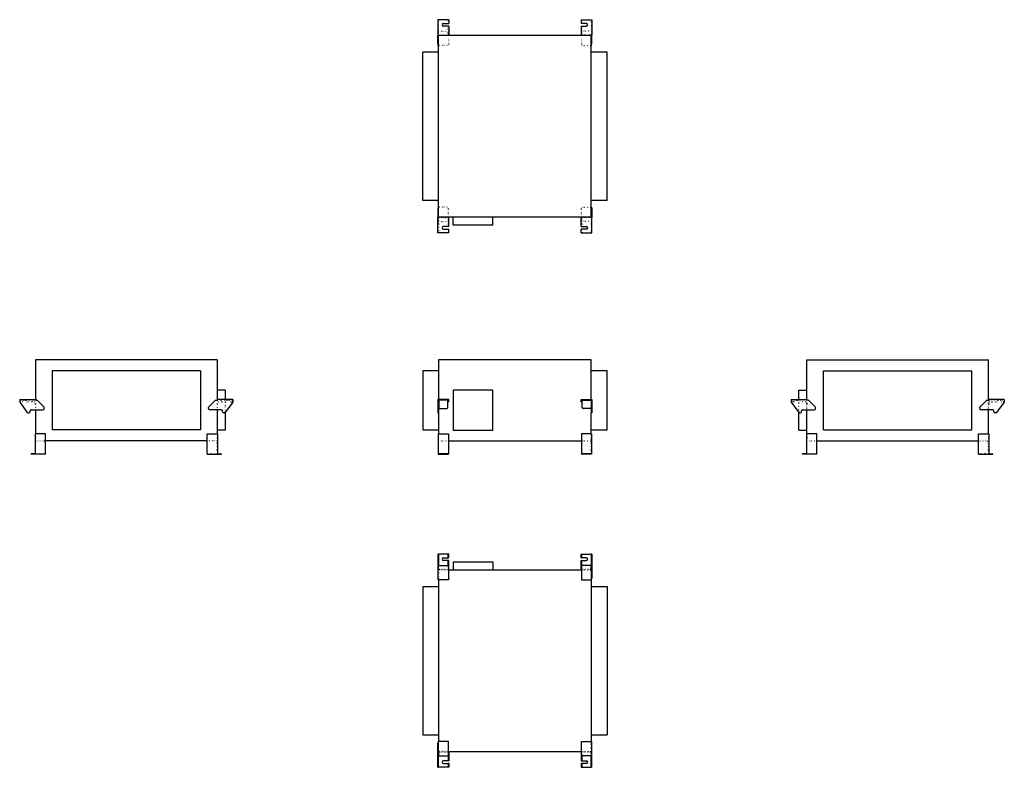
# Model space of a CAD drawing. Extents: x 46 to 542, y 27 to 403.
import ezdxf

# ---------------------------------------------------------------- set-up
doc = ezdxf.new("R2010")
doc.units = 0
doc.linetypes.add('DOT2', pattern=[0.635, 0, -0.635])
doc.layers.get('0').update_dxf_attribs({"linetype": 'CONTINUOUS'})

msp = doc.modelspace()

# ---------------------------------------------------------------- linework, layer by layer
at = {"color": 7, "linetype": 'CONTINUOUS'}
for p, q in [((262.36, 403.06), (256.96, 403.06)), ((256.96, 403.06), (256.96, 395.2)), ((262.36, 403.06), (262.36, 401.18)), ((329.1, 403.06), (329.1, 401.18)), ((329.1, 403.06), (334.5, 403.06)), ((334.5, 403.06), (334.5, 395.2)), ((259.78, 401.18), (262.36, 401.18)), ((262.36, 399.83), (259.78, 399.83)), ((262.36, 399.83), (262.36, 395.2)), ((331.68, 401.18), (329.1, 401.18)), ((329.1, 399.83), (329.1, 395.2)), ((329.1, 399.83), (331.68, 399.83)), ((256.96, 395.2), (257.38, 395.2)), ((256.96, 394.45), (256.96, 395.2)), ((256.96, 394.09), (256.96, 394.45)), ((256.96, 390.88), (256.96, 394.09)), ((257.28, 395.08), (257.28, 395.2)), ((334.18, 395.08), (257.28, 395.08)), ((257.28, 303.68), (257.28, 395.08)), ((257.38, 395.08), (257.38, 395.2)), ((261.94, 395.2), (262.36, 395.2)), ((261.94, 395.08), (261.94, 395.2)), ((262.28, 395.2), (262.28, 395.08)), ((329.52, 395.2), (329.1, 395.2)), ((329.18, 395.2), (329.18, 395.08)), ((329.52, 395.08), (329.52, 395.2)), ((334.5, 395.2), (334.08, 395.2)), ((334.08, 395.08), (334.08, 395.2)), ((334.18, 395.08), (334.18, 395.2)), ((334.18, 303.68), (334.18, 395.08)), ((334.5, 394.45), (334.5, 395.2)), ((334.5, 394.09), (334.5, 394.45)), ((334.5, 390.88), (334.5, 394.09)), ((249.28, 311.98), (249.28, 386.78)), ((257.28, 386.78), (249.28, 386.78)), ((256.96, 390.74), (256.96, 390.88)), ((256.96, 390.74), (257.28, 390.74)), ((257.12, 390.08), (257.12, 390.74)), ((257.12, 390.08), (257.28, 390.08)), ((334.5, 390.74), (334.18, 390.74)), ((334.34, 390.08), (334.18, 390.08)), ((342.18, 386.78), (334.18, 386.78)), ((334.34, 390.08), (334.34, 390.74)), ((334.5, 390.74), (334.5, 390.88)), ((342.18, 311.98), (342.18, 386.78)), ((257.28, 311.98), (249.28, 311.98)), ((256.96, 308.02), (257.28, 308.02)), ((256.96, 308.02), (256.96, 307.87)), ((256.96, 307.87), (256.96, 304.66)), ((257.12, 308.68), (257.12, 308.02)), ((257.12, 308.68), (257.28, 308.68)), ((342.18, 311.98), (334.18, 311.98)), ((334.34, 308.68), (334.18, 308.68)), ((334.5, 308.02), (334.18, 308.02)), ((334.34, 308.68), (334.34, 308.02)), ((334.5, 308.02), (334.5, 307.87)), ((334.5, 307.87), (334.5, 304.66)), ((256.96, 304.66), (256.96, 304.31)), ((256.96, 304.31), (256.96, 303.56)), ((256.96, 303.56), (257.38, 303.56)), ((256.96, 295.7), (256.96, 303.56)), ((334.18, 303.68), (257.28, 303.68)), ((257.28, 303.68), (257.28, 303.56)), ((257.38, 303.68), (257.38, 303.56)), ((261.94, 303.68), (261.94, 303.56)), ((261.94, 303.56), (262.36, 303.56)), ((262.28, 303.56), (262.28, 303.68)), ((262.36, 298.92), (262.36, 303.56)), ((264.58, 299.58), (264.58, 303.68)), ((284.58, 299.58), (284.58, 303.68)), ((329.1, 298.92), (329.1, 303.56)), ((329.52, 303.56), (329.1, 303.56)), ((329.18, 303.56), (329.18, 303.68)), ((329.52, 303.68), (329.52, 303.56)), ((334.08, 303.68), (334.08, 303.56)), ((334.5, 303.56), (334.08, 303.56)), ((334.18, 303.68), (334.18, 303.56)), ((334.5, 304.66), (334.5, 304.31)), ((334.5, 304.31), (334.5, 303.56)), ((334.5, 295.7), (334.5, 303.56)), ((262.36, 298.92), (259.78, 298.92)), ((259.78, 297.57), (262.36, 297.57)), ((262.36, 295.7), (262.36, 297.57)), ((284.58, 299.58), (264.58, 299.58)), ((329.1, 298.92), (331.68, 298.92)), ((329.1, 295.7), (329.1, 297.57)), ((331.68, 297.57), (329.1, 297.57)), ((262.36, 295.7), (256.96, 295.7)), ((329.1, 295.7), (334.5, 295.7)), ((145.71, 231.9), (54.31, 231.9)), ((54.31, 231.9), (54.31, 211.48)), ((145.71, 231.9), (145.71, 211.48)), ((257.28, 231.9), (257.28, 211.8)), ((334.18, 231.9), (257.28, 231.9)), ((334.18, 211.8), (334.18, 231.9)), ((442.75, 211.48), (442.75, 231.9)), ((442.75, 231.9), (534.15, 231.9)), ((534.15, 211.48), (534.15, 231.9)), ((137.41, 226.38), (62.61, 226.38)), ((62.61, 226.38), (62.61, 196.58)), ((137.41, 226.38), (137.41, 196.58)), ((257.28, 226.38), (249.28, 226.38)), ((249.28, 226.38), (249.28, 196.58)), ((342.18, 226.38), (334.18, 226.38)), ((342.18, 196.58), (342.18, 226.38)), ((451.05, 196.58), (451.05, 226.38)), ((451.05, 226.38), (525.85, 226.38)), ((525.85, 196.58), (525.85, 226.38)), ((149.81, 216.56), (145.71, 216.56)), ((149.81, 216.56), (149.81, 211.8)), ((264.58, 216.56), (264.58, 196.36)), ((284.58, 216.56), (264.58, 216.56)), ((284.58, 196.36), (284.58, 216.56)), ((438.65, 211.8), (438.65, 216.56)), ((438.65, 216.56), (442.75, 216.56)), ((46.33, 211.8), (46.33, 210.76)), ((46.33, 211.8), (54.19, 211.8)), ((46.43, 210.47), (50.18, 205.3)), ((54.19, 211.8), (54.19, 211.48)), ((54.31, 211.8), (54.19, 211.8)), ((54.95, 211.48), (54.19, 211.48)), ((58.51, 208.12), (55.3, 211.33)), ((141.52, 208.12), (144.73, 211.33)), ((145.08, 211.48), (145.83, 211.48)), ((145.71, 211.8), (145.83, 211.8)), ((145.83, 211.8), (145.83, 211.48)), ((153.69, 211.8), (145.83, 211.8)), ((153.6, 210.47), (149.84, 205.3)), ((153.69, 211.8), (153.69, 210.76)), ((256.96, 211.8), (256.96, 210.76)), ((262.36, 211.8), (256.96, 211.8)), ((256.96, 210.76), (256.96, 210.47)), ((256.96, 210.47), (256.96, 205.3)), ((262.04, 211.48), (257.28, 211.48)), ((257.28, 211.48), (257.28, 210.76)), ((257.28, 210.76), (257.28, 210.47)), ((257.28, 210.47), (257.28, 205.3)), ((257.38, 211.48), (257.38, 207.9)), ((261.94, 207.9), (261.94, 211.48)), ((262.04, 211.23), (262.04, 211.48)), ((262.04, 210.73), (262.04, 211.23)), ((262.36, 210.73), (262.04, 210.73)), ((262.36, 211.23), (262.36, 211.8)), ((262.36, 210.73), (262.36, 211.23)), ((329.1, 211.23), (329.1, 211.8)), ((329.1, 211.8), (334.5, 211.8)), ((329.1, 210.73), (329.1, 211.23)), ((329.1, 210.73), (329.42, 210.73)), ((329.42, 211.48), (334.18, 211.48)), ((329.42, 211.23), (329.42, 211.48)), ((329.42, 210.73), (329.42, 211.23)), ((329.52, 207.9), (329.52, 211.48)), ((334.08, 211.48), (334.08, 207.9)), ((334.18, 211.48), (334.18, 210.76)), ((334.18, 210.76), (334.18, 210.47)), ((334.18, 210.47), (334.18, 205.3)), ((334.5, 211.8), (334.5, 210.76)), ((334.5, 210.76), (334.5, 210.47)), ((334.5, 210.47), (334.5, 205.3)), ((434.77, 211.8), (434.77, 210.76)), ((434.77, 211.8), (442.63, 211.8)), ((434.87, 210.47), (438.62, 205.3)), ((442.63, 211.8), (442.63, 211.48)), ((442.75, 211.8), (442.63, 211.8)), ((443.39, 211.48), (442.63, 211.48)), ((446.95, 208.12), (443.74, 211.33)), ((529.96, 208.12), (533.17, 211.33)), ((533.52, 211.48), (534.27, 211.48)), ((534.15, 211.8), (534.27, 211.8)), ((534.27, 211.8), (534.27, 211.48)), ((542.13, 211.8), (534.27, 211.8)), ((542.04, 210.47), (538.28, 205.3)), ((542.13, 211.8), (542.13, 210.76)), ((50.59, 205.1), (51.03, 205.1)), ((51.53, 205.6), (51.53, 206.1)), ((52.03, 206.6), (57.85, 206.6)), ((54.31, 206.6), (54.31, 194.56)), ((58.65, 207.4), (58.65, 207.77)), ((141.37, 207.4), (141.37, 207.77)), ((147.99, 206.6), (142.17, 206.6)), ((145.71, 206.6), (145.71, 194.56)), ((148.49, 205.6), (148.49, 206.1)), ((149.44, 205.1), (148.99, 205.1)), ((149.81, 205.27), (149.81, 196.36)), ((256.96, 205.3), (256.96, 205.1)), ((256.96, 205.1), (257.28, 205.1)), ((257.28, 205.3), (257.28, 205.1)), ((257.28, 205.1), (257.28, 194.56)), ((257.88, 207.4), (261.44, 207.4)), ((333.58, 207.4), (330.02, 207.4)), ((334.18, 205.3), (334.18, 205.1)), ((334.5, 205.1), (334.18, 205.1)), ((334.18, 194.56), (334.18, 205.1)), ((334.5, 205.3), (334.5, 205.1)), ((438.65, 196.36), (438.65, 205.27)), ((439.03, 205.1), (439.47, 205.1)), ((439.97, 205.6), (439.97, 206.1)), ((440.47, 206.6), (446.29, 206.6)), ((442.75, 194.56), (442.75, 206.6)), ((447.09, 207.4), (447.09, 207.77)), ((529.81, 207.4), (529.81, 207.77)), ((536.43, 206.6), (530.61, 206.6)), ((534.15, 194.56), (534.15, 206.6)), ((536.93, 205.6), (536.93, 206.1)), ((537.88, 205.1), (537.43, 205.1)), ((54.15, 194.56), (54.15, 184.4)), ((59.31, 194.56), (54.15, 194.56)), ((59.31, 184.4), (59.31, 194.56)), ((137.41, 196.58), (62.61, 196.58)), ((140.71, 194.56), (145.87, 194.56)), ((140.71, 184.4), (140.71, 194.56)), ((149.81, 196.36), (145.71, 196.36)), ((145.87, 194.56), (145.87, 184.4)), ((249.28, 196.58), (257.28, 196.58)), ((257.12, 194.56), (257.12, 184.4)), ((257.12, 194.56), (262.28, 194.56)), ((262.28, 194.56), (262.28, 184.56)), ((264.58, 196.36), (284.58, 196.36)), ((329.18, 194.56), (329.18, 184.56)), ((334.34, 194.56), (329.18, 194.56)), ((334.18, 196.58), (342.18, 196.58)), ((334.34, 194.56), (334.34, 184.4)), ((438.65, 196.36), (442.75, 196.36)), ((442.59, 194.56), (442.59, 184.4)), ((447.75, 194.56), (442.59, 194.56)), ((447.75, 184.4), (447.75, 194.56)), ((451.05, 196.58), (525.85, 196.58)), ((529.15, 194.56), (534.31, 194.56)), ((529.15, 184.4), (529.15, 194.56)), ((534.31, 194.56), (534.31, 184.4)), ((140.71, 191), (59.31, 191)), ((262.28, 191), (329.18, 191)), ((447.75, 191), (529.15, 191)), ((52.15, 184.4), (52.15, 184.56)), ((54.15, 184.56), (52.15, 184.56)), ((54.15, 184.4), (52.15, 184.4)), ((59.31, 184.4), (54.15, 184.4)), ((140.71, 184.4), (145.87, 184.4)), ((145.87, 184.56), (147.87, 184.56)), ((145.87, 184.4), (147.87, 184.4)), ((147.87, 184.4), (147.87, 184.56)), ((257.12, 184.4), (257.28, 184.4)), ((257.28, 184.56), (262.28, 184.56)), ((257.28, 184.4), (257.28, 184.56)), ((257.28, 184.56), (257.28, 184.56)), ((262.28, 184.56), (257.28, 184.56)), ((257.28, 184.4), (262.28, 184.4)), ((262.28, 184.4), (262.28, 184.56)), ((334.18, 184.56), (329.18, 184.56)), ((329.18, 184.4), (329.18, 184.56)), ((329.18, 184.56), (334.18, 184.56)), ((334.18, 184.4), (329.18, 184.4)), ((334.18, 184.4), (334.18, 184.56)), ((334.18, 184.56), (334.18, 184.56)), ((334.34, 184.4), (334.18, 184.4)), ((440.59, 184.4), (440.59, 184.56)), ((442.59, 184.56), (440.59, 184.56)), ((442.59, 184.4), (440.59, 184.4)), ((447.75, 184.4), (442.59, 184.4)), ((529.15, 184.4), (534.31, 184.4)), ((534.31, 184.56), (536.31, 184.56)), ((534.31, 184.4), (536.31, 184.4)), ((536.31, 184.4), (536.31, 184.56)), ((256.96, 134.08), (257.28, 134.08)), ((256.96, 134.08), (256.96, 133.99)), ((256.96, 133.99), (256.96, 130.23)), ((257.28, 134.08), (257.28, 133.99)), ((262.04, 134.08), (257.28, 134.08)), ((257.28, 133.99), (257.28, 130.23)), ((262.36, 134.08), (262.04, 134.08)), ((262.04, 133.58), (262.04, 134.08)), ((262.36, 133.58), (262.36, 134.08)), ((329.1, 134.08), (329.42, 134.08)), ((329.1, 133.58), (329.1, 134.08)), ((329.42, 133.58), (329.42, 134.08)), ((329.42, 134.08), (334.18, 134.08)), ((334.5, 134.08), (334.18, 134.08)), ((334.18, 134.08), (334.18, 133.99)), ((334.18, 133.99), (334.18, 130.23)), ((334.5, 134.08), (334.5, 133.99)), ((334.5, 133.99), (334.5, 130.23)), ((256.96, 130.23), (256.96, 129.83)), ((256.96, 129.83), (256.96, 129.38)), ((256.96, 129.38), (256.96, 128.88)), ((257.28, 130.23), (257.28, 129.83)), ((257.28, 129.83), (257.28, 129.38)), ((257.28, 129.38), (257.28, 128.88)), ((259.78, 132.21), (262.04, 132.21)), ((262.04, 130.86), (259.78, 130.86)), ((262.04, 132.71), (262.04, 133.58)), ((262.04, 132.21), (262.04, 132.71)), ((262.36, 132.21), (262.04, 132.21)), ((262.36, 130.86), (262.04, 130.86)), ((262.04, 130.36), (262.04, 130.86)), ((262.04, 128.26), (262.04, 130.36)), ((262.36, 132.71), (262.36, 133.58)), ((262.36, 132.21), (262.36, 132.71)), ((262.36, 130.36), (262.36, 130.86)), ((262.36, 126.72), (262.36, 130.36)), ((264.58, 130.2), (284.58, 130.2)), ((264.58, 130.2), (264.58, 126.1)), ((284.58, 130.2), (284.58, 126.1)), ((329.1, 132.71), (329.1, 133.58)), ((329.1, 132.21), (329.1, 132.71)), ((329.1, 132.21), (329.42, 132.21)), ((329.1, 130.86), (329.42, 130.86)), ((329.1, 130.36), (329.1, 130.86)), ((329.1, 126.72), (329.1, 130.36)), ((329.42, 132.71), (329.42, 133.58)), ((329.42, 132.21), (329.42, 132.71)), ((331.68, 132.21), (329.42, 132.21)), ((329.42, 130.36), (329.42, 130.86)), ((329.42, 130.86), (331.68, 130.86)), ((329.42, 128.26), (329.42, 130.36)), ((334.18, 130.23), (334.18, 129.83)), ((334.18, 129.83), (334.18, 129.38)), ((334.18, 129.38), (334.18, 128.88)), ((334.5, 130.23), (334.5, 129.83)), ((334.5, 129.83), (334.5, 129.38)), ((334.5, 129.38), (334.5, 128.88)), ((256.96, 128.88), (257.28, 128.88)), ((256.96, 128.88), (256.96, 128.38)), ((256.96, 128.38), (256.96, 122.56)), ((257.12, 121.1), (257.12, 126.26)), ((257.12, 126.26), (257.28, 126.26)), ((257.28, 128.88), (257.28, 128.38)), ((257.28, 128.38), (257.28, 128.26)), ((257.28, 126.26), (257.28, 128.26)), ((257.28, 128.26), (262.28, 128.26)), ((262.28, 128.26), (262.28, 121.1)), ((262.36, 126.22), (262.28, 126.22)), ((262.28, 126.1), (329.18, 126.1)), ((262.36, 126.22), (262.36, 126.72)), ((329.1, 126.22), (329.1, 126.72)), ((329.1, 126.22), (329.18, 126.22)), ((329.18, 128.26), (329.18, 121.1)), ((334.18, 128.26), (329.18, 128.26)), ((334.5, 128.88), (334.18, 128.88)), ((334.18, 128.88), (334.18, 128.38)), ((334.18, 128.38), (334.18, 128.26)), ((334.18, 126.26), (334.18, 128.26)), ((334.34, 126.26), (334.18, 126.26)), ((334.34, 121.1), (334.34, 126.26)), ((334.5, 128.88), (334.5, 128.38)), ((334.5, 128.38), (334.5, 122.56)), ((256.96, 122.56), (256.96, 121.76)), ((256.96, 121.76), (257.12, 121.76)), ((262.28, 121.1), (257.12, 121.1)), ((257.28, 121.1), (257.28, 39.7)), ((329.18, 121.1), (334.34, 121.1)), ((334.18, 121.1), (334.18, 39.7)), ((334.5, 121.76), (334.34, 121.76)), ((334.5, 122.56), (334.5, 121.76)), ((249.28, 117.8), (257.28, 117.8)), ((249.28, 117.8), (249.28, 43)), ((334.18, 117.8), (342.18, 117.8)), ((342.18, 117.8), (342.18, 43)), ((249.28, 43), (257.28, 43)), ((257.12, 39.7), (257.12, 34.54)), ((262.28, 39.7), (257.12, 39.7)), ((262.28, 32.54), (262.28, 39.7)), ((329.18, 32.54), (329.18, 39.7)), ((329.18, 39.7), (334.34, 39.7)), ((334.18, 43), (342.18, 43)), ((334.34, 39.7), (334.34, 34.54)), ((256.96, 39.04), (257.12, 39.04)), ((256.96, 38.24), (256.96, 39.04)), ((256.96, 32.42), (256.96, 38.24)), ((334.5, 39.04), (334.34, 39.04)), ((334.5, 38.24), (334.5, 39.04)), ((334.5, 32.42), (334.5, 38.24)), ((256.96, 31.92), (256.96, 32.42)), ((256.96, 31.92), (257.28, 31.92)), ((256.96, 31.42), (256.96, 31.92)), ((256.96, 30.98), (256.96, 31.42)), ((256.96, 30.57), (256.96, 30.98)), ((256.96, 26.82), (256.96, 30.57)), ((257.12, 34.54), (257.28, 34.54)), ((257.28, 34.54), (257.28, 32.54)), ((257.28, 32.54), (262.28, 32.54)), ((257.28, 32.42), (257.28, 32.54)), ((257.28, 31.92), (257.28, 32.42)), ((257.28, 31.42), (257.28, 31.92)), ((257.28, 30.98), (257.28, 31.42)), ((257.28, 30.57), (257.28, 30.98)), ((257.28, 26.82), (257.28, 30.57)), ((262.04, 29.95), (259.78, 29.95)), ((262.04, 32.54), (262.04, 30.45)), ((262.04, 30.45), (262.04, 29.95)), ((262.36, 29.95), (262.04, 29.95)), ((262.28, 34.7), (329.18, 34.7)), ((262.36, 34.58), (262.28, 34.58)), ((262.36, 34.58), (262.36, 34.08)), ((262.36, 34.08), (262.36, 30.45)), ((262.36, 30.45), (262.36, 29.95)), ((329.1, 34.58), (329.18, 34.58)), ((329.1, 34.58), (329.1, 34.08)), ((329.1, 34.08), (329.1, 30.45)), ((329.1, 30.45), (329.1, 29.95)), ((329.1, 29.95), (329.42, 29.95)), ((334.18, 32.54), (329.18, 32.54)), ((329.42, 32.54), (329.42, 30.45)), ((329.42, 30.45), (329.42, 29.95)), ((329.42, 29.95), (331.68, 29.95)), ((334.18, 34.54), (334.18, 32.54)), ((334.34, 34.54), (334.18, 34.54)), ((334.18, 32.42), (334.18, 32.54)), ((334.18, 31.92), (334.18, 32.42)), ((334.5, 31.92), (334.18, 31.92)), ((334.18, 31.42), (334.18, 31.92)), ((334.18, 30.98), (334.18, 31.42)), ((334.18, 30.57), (334.18, 30.98)), ((334.18, 26.82), (334.18, 30.57)), ((334.5, 31.92), (334.5, 32.42)), ((334.5, 31.42), (334.5, 31.92)), ((334.5, 30.98), (334.5, 31.42)), ((334.5, 30.57), (334.5, 30.98)), ((334.5, 26.82), (334.5, 30.57)), ((256.96, 26.72), (256.96, 26.82)), ((256.96, 26.72), (257.28, 26.72)), ((257.28, 26.72), (257.28, 26.82)), ((262.04, 26.72), (257.28, 26.72)), ((259.78, 28.6), (262.04, 28.6)), ((262.36, 28.6), (262.04, 28.6)), ((262.04, 28.6), (262.04, 28.1)), ((262.04, 28.1), (262.04, 27.22)), ((262.04, 27.22), (262.04, 26.72)), ((262.36, 26.72), (262.04, 26.72)), ((262.36, 28.6), (262.36, 28.1)), ((262.36, 28.1), (262.36, 27.22)), ((262.36, 27.22), (262.36, 26.72)), ((329.1, 28.6), (329.42, 28.6)), ((329.1, 28.6), (329.1, 28.1)), ((329.1, 28.1), (329.1, 27.22)), ((329.1, 27.22), (329.1, 26.72)), ((329.1, 26.72), (329.42, 26.72)), ((329.42, 28.6), (329.42, 28.1)), ((331.68, 28.6), (329.42, 28.6)), ((329.42, 28.1), (329.42, 27.22)), ((329.42, 27.22), (329.42, 26.72)), ((329.42, 26.72), (334.18, 26.72)), ((334.18, 26.72), (334.18, 26.82)), ((334.5, 26.72), (334.18, 26.72)), ((334.5, 26.72), (334.5, 26.82))]:
    msp.add_line(p, q, dxfattribs=at)
at = {"color": 7, "linetype": 'DOT2'}
for p, q in [((257.28, 395.2), (257.28, 403.06)), ((262.04, 401.18), (262.04, 403.06)), ((329.42, 401.18), (329.42, 403.06)), ((334.18, 403.06), (334.18, 395.2)), ((256.96, 397.86), (257.28, 397.86)), ((257.28, 397.24), (262.28, 397.24)), ((262.04, 395.2), (262.04, 399.83)), ((262.28, 397.24), (262.28, 395.24)), ((329.18, 397.24), (329.18, 395.24)), ((334.18, 397.24), (329.18, 397.24)), ((329.42, 395.2), (329.42, 399.83)), ((334.5, 397.86), (334.18, 397.86)), ((257.12, 390.74), (257.12, 395.24)), ((257.12, 395.24), (262.28, 395.24)), ((257.38, 395.2), (261.94, 395.2)), ((262.28, 395.24), (262.28, 395.2)), ((262.28, 395.08), (262.28, 390.08)), ((329.18, 395.24), (329.18, 395.2)), ((334.34, 395.24), (329.18, 395.24)), ((329.18, 395.08), (329.18, 390.08)), ((329.52, 395.2), (334.08, 395.2)), ((334.34, 390.74), (334.34, 395.24)), ((262.28, 390.08), (257.28, 390.08)), ((329.18, 390.08), (334.18, 390.08)), ((257.12, 308.02), (257.12, 303.52)), ((262.28, 308.68), (257.28, 308.68)), ((262.28, 303.68), (262.28, 308.68)), ((329.18, 303.68), (329.18, 308.68)), ((329.18, 308.68), (334.18, 308.68)), ((334.34, 308.02), (334.34, 303.52)), ((257.12, 303.52), (262.28, 303.52)), ((257.28, 303.56), (257.28, 295.7)), ((261.94, 303.56), (257.38, 303.56)), ((262.04, 303.56), (262.04, 298.92)), ((262.28, 303.52), (262.28, 303.56)), ((262.28, 301.52), (262.28, 303.52)), ((329.18, 303.52), (329.18, 303.56)), ((334.34, 303.52), (329.18, 303.52)), ((329.18, 301.52), (329.18, 303.52)), ((329.42, 303.56), (329.42, 298.92)), ((334.08, 303.56), (329.52, 303.56)), ((334.18, 303.56), (334.18, 295.7)), ((256.96, 300.9), (257.28, 300.9)), ((257.28, 301.52), (262.28, 301.52)), ((262.04, 297.57), (262.04, 295.7)), ((334.18, 301.52), (329.18, 301.52)), ((329.42, 297.57), (329.42, 295.7)), ((334.5, 300.9), (334.18, 300.9)), ((54.19, 211.48), (46.33, 211.48)), ((47.71, 210.73), (46.83, 210.73)), ((48.21, 211.8), (48.21, 211.48)), ((48.21, 211.48), (48.21, 211.23)), ((49.56, 211.8), (49.56, 211.48)), ((49.56, 211.23), (49.56, 211.48)), ((53.69, 210.73), (50.06, 210.73)), ((54.19, 211.48), (54.19, 207.9)), ((54.31, 211.48), (54.31, 206.6)), ((145.71, 211.48), (145.71, 206.6)), ((145.83, 211.48), (153.69, 211.48)), ((145.83, 211.48), (145.83, 207.9)), ((146.33, 210.73), (149.97, 210.73)), ((149.81, 211.8), (149.81, 205.27)), ((150.47, 211.8), (150.47, 211.48)), ((150.47, 211.23), (150.47, 211.48)), ((151.82, 211.8), (151.82, 211.48)), ((151.82, 211.48), (151.82, 211.23)), ((152.32, 210.73), (153.19, 210.73)), ((256.96, 211.48), (257.28, 211.48)), ((257.28, 211.8), (257.28, 211.48)), ((257.38, 211.8), (257.38, 211.48)), ((259.1, 211.8), (259.1, 211.48)), ((261.94, 211.48), (261.94, 211.8)), ((329.52, 211.48), (329.52, 211.8)), ((332.35, 211.48), (332.35, 211.8)), ((334.08, 211.8), (334.08, 211.48)), ((334.18, 211.48), (334.18, 211.8)), ((334.5, 211.48), (334.18, 211.48)), ((442.63, 211.48), (434.77, 211.48)), ((436.15, 210.73), (435.27, 210.73)), ((436.65, 211.8), (436.65, 211.48)), ((436.65, 211.48), (436.65, 211.23)), ((438, 211.8), (438, 211.48)), ((438, 211.23), (438, 211.48)), ((442.13, 210.73), (438.5, 210.73)), ((438.65, 205.27), (438.65, 211.8)), ((442.63, 211.48), (442.63, 207.9)), ((442.75, 206.6), (442.75, 211.48)), ((534.15, 206.6), (534.15, 211.48)), ((542.13, 211.48), (534.27, 211.48)), ((534.27, 211.48), (534.27, 207.9)), ((534.77, 210.73), (538.41, 210.73)), ((538.91, 211.8), (538.91, 211.48)), ((538.91, 211.23), (538.91, 211.48)), ((540.26, 211.8), (540.26, 211.48)), ((540.26, 211.48), (540.26, 211.23)), ((540.76, 210.73), (541.63, 210.73)), ((54.19, 207.9), (54.19, 207.4)), ((54.31, 207.4), (54.19, 207.4)), ((145.71, 207.4), (145.83, 207.4)), ((145.83, 207.9), (145.83, 207.4)), ((256.96, 206.6), (257.28, 206.6)), ((334.5, 206.6), (334.18, 206.6)), ((442.63, 207.9), (442.63, 207.4)), ((442.75, 207.4), (442.63, 207.4)), ((534.15, 207.4), (534.27, 207.4)), ((534.27, 207.9), (534.27, 207.4)), ((54.31, 194.56), (54.31, 191)), ((145.71, 194.56), (145.71, 191)), ((257.28, 191), (257.28, 194.56)), ((334.18, 191), (334.18, 194.56)), ((442.75, 194.56), (442.75, 191)), ((534.15, 194.56), (534.15, 191)), ((54.31, 184.56), (54.31, 191)), ((54.31, 191), (59.31, 191)), ((145.71, 191), (140.71, 191)), ((145.71, 184.56), (145.71, 191)), ((257.28, 184.56), (257.28, 191)), ((257.28, 191), (262.28, 191)), ((329.18, 191), (334.18, 191)), ((334.18, 184.56), (334.18, 191)), ((442.75, 191), (447.75, 191)), ((442.75, 184.56), (442.75, 191)), ((529.15, 191), (534.15, 191)), ((534.15, 184.56), (534.15, 191)), ((54.15, 184.56), (54.31, 184.56)), ((54.15, 184.56), (59.31, 184.56)), ((145.87, 184.56), (140.71, 184.56)), ((145.87, 184.56), (145.71, 184.56)), ((442.59, 184.56), (447.75, 184.56)), ((442.59, 184.56), (442.75, 184.56)), ((534.31, 184.56), (529.15, 184.56)), ((534.31, 184.56), (534.15, 184.56)), ((256.96, 126.22), (257.28, 126.22)), ((257.28, 126.26), (257.28, 121.1)), ((262.28, 126.26), (257.28, 126.26)), ((257.28, 126.22), (257.38, 126.22)), ((262.28, 126.1), (257.28, 126.1)), ((257.38, 126.22), (257.88, 126.22)), ((257.38, 126.1), (257.38, 126.22)), ((257.88, 126.22), (261.44, 126.22)), ((261.44, 126.22), (261.94, 126.22)), ((261.94, 126.1), (261.94, 126.22)), ((261.94, 126.22), (262.04, 126.22)), ((262.04, 126.72), (262.04, 128.26)), ((262.04, 126.22), (262.04, 126.72)), ((262.28, 126.22), (262.04, 126.22)), ((329.18, 126.26), (334.18, 126.26)), ((329.18, 126.22), (329.42, 126.22)), ((329.18, 126.1), (334.18, 126.1)), ((329.42, 126.72), (329.42, 128.26)), ((329.42, 126.22), (329.42, 126.72)), ((329.52, 126.22), (329.42, 126.22)), ((329.52, 126.1), (329.52, 126.22)), ((330.02, 126.22), (329.52, 126.22)), ((333.58, 126.22), (330.02, 126.22)), ((334.08, 126.22), (333.58, 126.22)), ((334.08, 126.1), (334.08, 126.22)), ((334.18, 126.22), (334.08, 126.22)), ((334.18, 126.26), (334.18, 121.1)), ((334.5, 126.22), (334.18, 126.22)), ((257.12, 121.76), (257.28, 121.76)), ((334.34, 121.76), (334.18, 121.76)), ((257.28, 34.54), (257.28, 39.7)), ((334.18, 34.54), (334.18, 39.7)), ((257.12, 39.04), (257.28, 39.04)), ((334.34, 39.04), (334.18, 39.04)), ((256.96, 34.58), (257.28, 34.58)), ((262.28, 34.7), (257.28, 34.7)), ((257.28, 34.58), (257.38, 34.58)), ((262.28, 34.54), (257.28, 34.54)), ((257.38, 34.7), (257.38, 34.58)), ((257.38, 34.58), (257.88, 34.58)), ((257.88, 34.58), (261.44, 34.58)), ((261.44, 34.58), (261.94, 34.58)), ((261.94, 34.7), (261.94, 34.58)), ((261.94, 34.58), (262.04, 34.58)), ((262.28, 34.58), (262.04, 34.58)), ((262.04, 34.58), (262.04, 34.08)), ((262.04, 34.08), (262.04, 32.54)), ((329.18, 34.7), (334.18, 34.7)), ((329.18, 34.58), (329.42, 34.58)), ((329.18, 34.54), (334.18, 34.54)), ((329.42, 34.58), (329.42, 34.08)), ((329.52, 34.58), (329.42, 34.58)), ((329.42, 34.08), (329.42, 32.54)), ((329.52, 34.7), (329.52, 34.58)), ((330.02, 34.58), (329.52, 34.58)), ((333.58, 34.58), (330.02, 34.58)), ((334.08, 34.58), (333.58, 34.58)), ((334.08, 34.7), (334.08, 34.58)), ((334.18, 34.58), (334.08, 34.58)), ((334.5, 34.58), (334.18, 34.58))]:
    msp.add_line(p, q, dxfattribs=at)
at = {"color": 7, "linetype": 'CONTINUOUS'}
for centre, radius, start, end in [((259.78, 400.51), 0.675, 90, 270), ((331.68, 400.51), 0.675, 270, 90), ((259.78, 298.25), 0.675, 90, 270), ((331.68, 298.25), 0.675, 270, 90), ((46.83, 210.76), 0.5, 180, 216.0274), ((54.95, 210.98), 0.5, 45, 90), ((145.08, 210.98), 0.5, 90, 135), ((153.19, 210.76), 0.5, 323.9726, 0), ((435.27, 210.76), 0.5, 180, 216.0274), ((443.39, 210.98), 0.5, 45, 90), ((533.52, 210.98), 0.5, 90, 135), ((541.63, 210.76), 0.5, 323.9726, 0), ((50.59, 205.6), 0.5, 216.0274, 270), ((51.03, 205.6), 0.5, 270, 0), ((52.03, 206.1), 0.5, 90, 180), ((57.85, 207.4), 0.8, 270, 0), ((58.15, 207.77), 0.5, 0, 45), ((141.87, 207.77), 0.5, 135, 180), ((142.17, 207.4), 0.8, 180, 270), ((147.99, 206.1), 0.5, 0, 90), ((148.99, 205.6), 0.5, 180, 270), ((149.44, 205.6), 0.5, 270, 323.9726), ((257.88, 207.9), 0.5, 180, 270), ((261.44, 207.9), 0.5, 270, 0), ((330.02, 207.9), 0.5, 180, 270), ((333.58, 207.9), 0.5, 270, 0), ((439.03, 205.6), 0.5, 216.0274, 270), ((439.47, 205.6), 0.5, 270, 0), ((440.47, 206.1), 0.5, 90, 180), ((446.29, 207.4), 0.8, 270, 0), ((446.59, 207.77), 0.5, 0, 45), ((530.31, 207.77), 0.5, 135, 180), ((530.61, 207.4), 0.8, 180, 270), ((536.43, 206.1), 0.5, 0, 90), ((537.43, 205.6), 0.5, 180, 270), ((537.88, 205.6), 0.5, 270, 323.9726), ((259.78, 131.53), 0.675, 90, 270), ((331.68, 131.53), 0.675, 270, 90), ((259.78, 29.27), 0.675, 90, 270), ((331.68, 29.27), 0.675, 270, 90)]:
    msp.add_arc(centre, radius, start, end, dxfattribs=at)
at = {"color": 7, "linetype": 'DOT2'}
for centre, start, end in [((46.83, 211.23), 180, 270), ((47.71, 211.23), 270, 0), ((50.06, 211.23), 180, 270), ((53.69, 211.23), 270, 0), ((146.33, 211.23), 180, 270), ((149.97, 211.23), 270, 0), ((152.32, 211.23), 180, 270), ((153.19, 211.23), 270, 0), ((435.27, 211.23), 180, 270), ((436.15, 211.23), 270, 0), ((438.5, 211.23), 180, 270), ((442.13, 211.23), 270, 0), ((534.77, 211.23), 180, 270), ((538.41, 211.23), 270, 0), ((540.76, 211.23), 180, 270), ((541.63, 211.23), 270, 0)]:
    msp.add_arc(centre, 0.5, start, end, dxfattribs=at)

doc.saveas('drawing.dxf')
